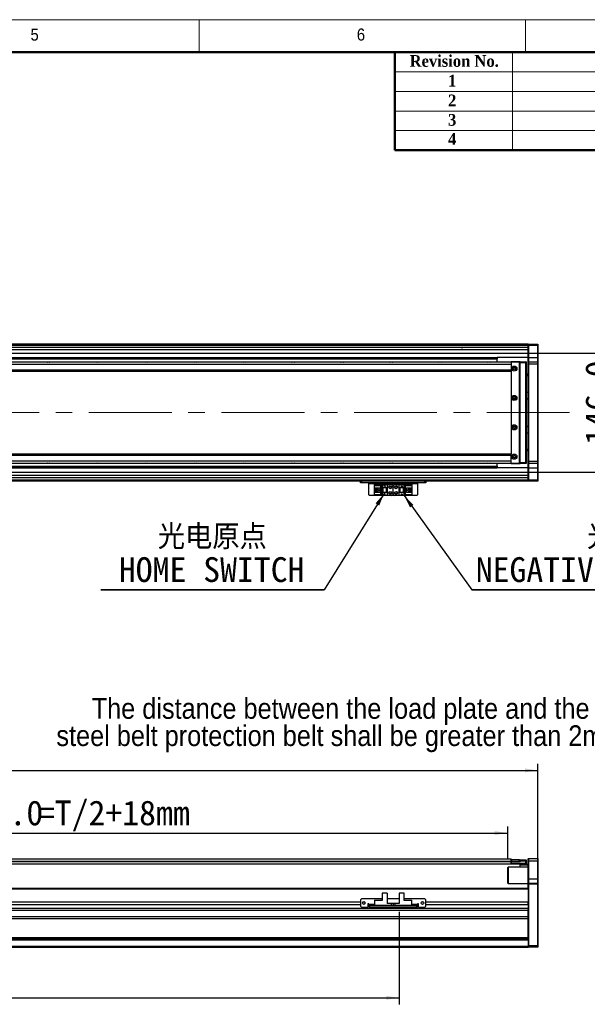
# Model space of a CAD drawing. Header units: millimetres. Extents: x 40 to 3320, y 40 to 2336.
# Tile 7 of 8: x 1860 to 2556, y 1128 to 2336. Entities that reach past the tile are written whole.
import ezdxf

# ---------------------------------------------------------------- set-up
doc = ezdxf.new("R2010")
doc.units = ezdxf.units.MM
doc.header["$LTSCALE"] = 8
doc.linetypes.add('CENTERX2', pattern=[20.32, 12.7, -2.54, 2.54, -2.54])
doc.layers.add('DIMNS', color=7, linetype='Continuous')
doc.styles.add('SLDTEXTSTYLE0', font='Gothic.ttf', dxfattribs={"width": 0.913})
doc.styles.add('SLDTEXTSTYLE1', font='timesbd.ttf', dxfattribs={"width": 0.933})
doc.styles.add('SLDTEXTSTYLE7', font='txt')
doc.styles.add('SLDTEXTSTYLE8', font='txt', dxfattribs={"bigfont": 'bigfont'})
doc.dimstyles.new('SLDDIMSTYLE0', dxfattribs={"dimtxt": 30.4, "dimasz": 16, "dimexe": 0, "dimexo": 0.0625, "dimgap": 7.6, "dimtad": 2, "dimdec": 1, "dimrnd": 1e-09, "dimzin": 4, "dimdsep": 46, "dimtxsty": 'SLDTEXTSTYLE7', "dimsah": 1, "dimcen": 0.09, "dimadec": 0, "dimazin": 1, "dimtfac": 1, "dimtdec": 1, "dimtmove": 0, "dimatfit": 0, "dimfxl": 0, "dimfrac": 2, "dimtolj": 1, "dimtzin": 12, "dimarcsym": 0})
doc.dimstyles.new('SLDDIMSTYLE3', dxfattribs={"dimtxt": 30.4, "dimasz": 16, "dimexe": 0, "dimexo": 0.0625, "dimgap": 7.6, "dimtad": 2, "dimdec": 1, "dimrnd": 1e-09, "dimzin": 4, "dimdsep": 46, "dimtxsty": 'SLDTEXTSTYLE7', "dimsah": 1, "dimcen": 0.09, "dimadec": 0, "dimazin": 1, "dimtfac": 1, "dimtdec": 1, "dimtofl": 0, "dimtmove": 0, "dimatfit": 3, "dimfxl": 0, "dimfrac": 2, "dimtolj": 1, "dimtzin": 12, "dimarcsym": 0})
doc.dimstyles.new('SLDDIMSTYLE4', dxfattribs={"dimtxt": 0.18, "dimasz": 16, "dimexe": 0, "dimexo": 0.0625, "dimgap": 0, "dimtad": 0, "dimtih": 1, "dimtoh": 1, "dimdec": 0, "dimrnd": 1e-09, "dimzin": 0, "dimdsep": 46, "dimtxsty": 'Standard', "dimsah": 1, "dimcen": 0.09, "dimadec": 0, "dimazin": 0, "dimtfac": 16, "dimtdec": 0, "dimtofl": 0, "dimtmove": 0, "dimatfit": 3, "dimfxl": 0, "dimfrac": 2, "dimtolj": 1, "dimtzin": 0, "dimarcsym": 0})

# ---------------------------------------------------------------- blocks, each defined once
blk = doc.blocks.new('_D')
at = {"layer": 'DIMNS'}
for p, q in [((2593.3, 1927.1), (2593.3, 1959.1)), ((1475.5, 1927.1), (2601.3, 1927.1)), ((2593.3, 1927.1), (2593.3, 1781.1)), ((1475.5, 1781.1), (2601.3, 1781.1)), ((2593.3, 1781.1), (2593.3, 1749.1))]:
    blk.add_line(p, q, dxfattribs=at)
for points in [[(2593.3, 1927.1), (2595.7, 1943.1), (2590.9, 1943.1)], [(2593.3, 1781.1), (2590.9, 1765.1), (2595.7, 1765.1)]]:
    blk.add_solid(points, dxfattribs=at)
at = {"layer": 'DIMNS', "insert": (2553.4, 1814.7), "char_height": 30.4, "attachment_point": 1, "rotation": 90, "style": 'SLDTEXTSTYLE7'}
blk.add_mtext('146.0', dxfattribs=at)
blk = doc.blocks.new('SW_NOTE_4')
at = {"layer": 'DIMNS', "color": 0}
for p, q in [((-273.8, 0), (0, 0)), ((0, 0), (-273.8, 0)), ((-273.8, 0), (0, 0)), ((0, 0), (-273.8, 0)), ((-273.8, 0), (0, 0)), ((0, 0), (-273.8, 0))]:
    blk.add_line(p, q, dxfattribs=at)
at = {"layer": 'DIMNS', "color": 0, "char_height": 30.4, "attachment_point": 2}
for s, insert, style in [('光电原点', (-137.3, 80.2), 'SLDTEXTSTYLE8'), ('HOME SWITCH', (-138.1, 40), 'SLDTEXTSTYLE7')]:
    blk.add_mtext(s, dxfattribs=dict(at, insert=insert, style=style))
blk = doc.blocks.new('SW_NOTE_5')
at = {"layer": 'DIMNS', "color": 0}
for p, q in [((0, 0), (450.6, 0)), ((450.6, 0), (0, 0)), ((0, 0), (450.6, 0)), ((450.6, 0), (0, 0)), ((0, 0), (450.6, 0)), ((450.6, 0), (0, 0))]:
    blk.add_line(p, q, dxfattribs=at)
at = {"layer": 'DIMNS', "color": 0, "char_height": 30.4, "attachment_point": 2}
for s, insert, style in [('光电负限位', (224.8, 80.2), 'SLDTEXTSTYLE8'), ('NEGATIVE LIMIT SWITCH', (221.9, 40), 'SLDTEXTSTYLE7')]:
    blk.add_mtext(s, dxfattribs=dict(at, insert=insert, style=style))
blk = doc.blocks.new('SW_NOTE_7')
at = {"layer": 'DIMNS', "color": 0, "char_height": 25.4, "attachment_point": 2, "style": 'SLDTEXTSTYLE0'}
for s, insert in [('The distance between the load plate and the ', (-429.4, 45.4)), ('steel belt protection belt shall be greater than 2mm', (-429.6, 12))]:
    blk.add_mtext(s, dxfattribs=dict(at, insert=insert))
blk = doc.blocks.new('_D_13')
at = {"layer": 'DIMNS'}
for p, q in [((215.3, 1285.8), (215.3, 1423.3)), ((215.3, 1415.3), (2495.3, 1415.3)), ((2495.3, 1285.8), (2495.3, 1423.3))]:
    blk.add_line(p, q, dxfattribs=at)
for points in [[(215.3, 1415.3), (231.3, 1412.9), (231.3, 1417.7)], [(2495.3, 1415.3), (2479.3, 1417.7), (2479.3, 1412.9)]]:
    blk.add_solid(points, dxfattribs=at)
at = {"layer": 'DIMNS', "insert": (1279.3, 1455.2), "char_height": 30.4, "attachment_point": 1, "style": 'SLDTEXTSTYLE7'}
blk.add_mtext('2280.0', dxfattribs=at)
blk = doc.blocks.new('_D_16')
at = {"layer": 'DIMNS'}
for p, q in [((1480.3, 1316), (1480.3, 1346.5)), ((2458.3, 1306.3), (2458.3, 1346.5)), ((1480.3, 1338.5), (2458.3, 1338.5))]:
    blk.add_line(p, q, dxfattribs=at)
for points in [[(1480.3, 1338.5), (1496.3, 1336.1), (1496.3, 1340.9)], [(2458.3, 1338.5), (2442.3, 1340.9), (2442.3, 1336.1)]]:
    blk.add_solid(points, dxfattribs=at)
at = {"layer": 'DIMNS', "char_height": 30.4, "attachment_point": 1, "style": 'SLDTEXTSTYLE7'}
for s, insert in [('978.0', (1785.5, 1378.4)), ('=T/2+18mm', (1882.4, 1378.4))]:
    blk.add_mtext(s, dxfattribs=dict(at, insert=insert))
blk = doc.blocks.new('_D_18')
at = {"layer": 'DIMNS'}
for p, q in [((1365.3, 1249), (1365.3, 1128.4)), ((2325.3, 1242), (2325.3, 1128.4)), ((1365.3, 1136.4), (2325.3, 1136.4))]:
    blk.add_line(p, q, dxfattribs=at)
for points in [[(1365.3, 1136.4), (1381.3, 1134), (1381.3, 1138.8)], [(2325.3, 1136.4), (2309.3, 1138.8), (2309.3, 1134)]]:
    blk.add_solid(points, dxfattribs=at)
at = {"layer": 'DIMNS', "insert": (1746.3, 1176.3), "char_height": 30.4, "attachment_point": 1, "style": 'SLDTEXTSTYLE7'}
blk.add_mtext('960.0', dxfattribs=at)

msp = doc.modelspace()

# ---------------------------------------------------------------- linework, layer by layer
at = {"color": 7, "linetype": 'Continuous', "lineweight": 18}
for p, q in [((3320, 2336), (40, 2336)), ((2080, 2296), (2080, 2336)), ((2480, 2336), (2480, 2296)), ((80, 2296), (3280, 2296)), ((2464, 2296), (2464, 2176)), ((2320, 2272), (3280, 2272)), ((2320, 2248), (3280, 2248)), ((2320, 2224), (3280, 2224)), ((2320, 2200), (3280, 2200))]:
    msp.add_line(p, q, dxfattribs=at)
at = {"color": 7, "linetype": 'Continuous', "lineweight": 50}
for p, q in [((3280, 2296), (80, 2296)), ((2320, 2296), (2320, 2176)), ((3280, 2176), (2320, 2176))]:
    msp.add_line(p, q, dxfattribs=at)
at = {"color": 7, "linetype": 'Continuous', "lineweight": 25}
for p, q in [((2483.3228643, 1938.0838265), (1451.3228442, 1938.0838265)), ((1451.3228442, 1937.8838306), (2365.3228338, 1937.8838306)), ((1451.3228442, 1937.6838272), (2365.3228338, 1937.6838272)), ((2483.3228643, 1937.5838255), (1451.3228442, 1937.5838255)), ((2483.3228643, 1936.5838309), (1451.3228442, 1936.5838309)), ((2483.3228643, 1934.0886911), (1480.3228433, 1934.0886911)), ((2365.3228338, 1937.8838306), (2365.3228338, 1937.6838272)), ((2365.3228338, 1937.5838255), (2365.3228338, 1937.6838272)), ((2483.3228643, 1937.7838289), (2483.6227949, 1938.0838265)), ((2483.3228643, 1938.0838265), (2483.3228643, 1937.7838289)), ((2483.3228643, 1936.5838309), (2483.3228643, 1937.7838289)), ((2483.3228643, 1936.5838309), (2483.6227949, 1936.5838309)), ((2483.3228643, 1921.5838303), (2483.3228643, 1936.5838309)), ((2483.6227949, 1938.0838265), (2483.6227949, 1936.5838309)), ((2483.6227949, 1938.0838265), (2495.0228985, 1938.0838265)), ((2495.0228985, 1936.5838309), (2483.6227949, 1936.5838309)), ((2483.6227949, 1936.5838309), (2483.6227949, 1921.5838303)), ((2495.0228985, 1936.5838309), (2495.0228985, 1938.0838265)), ((2495.0228985, 1938.0838265), (2495.322829, 1937.7838289)), ((2495.0228985, 1921.5838303), (2495.0228985, 1936.5838309)), ((2495.0228985, 1936.5838309), (2495.322829, 1936.5838309)), ((2495.322829, 1937.7838289), (2495.322829, 1936.5838309)), ((2495.322829, 1936.5838309), (2495.322829, 1921.5838303)), ((1483.1514265, 1920.1939319), (2445.3228767, 1920.1939319)), ((1483.2652266, 1921.276628), (2445.3228767, 1921.276628)), ((1483.2975174, 1921.5838303), (2445.3228767, 1921.5838303)), ((2445.3228767, 1921.5838303), (2445.3228767, 1921.276628)), ((2483.3228643, 1921.5838303), (2445.3228767, 1921.5838303)), ((2445.3228767, 1921.276628), (2445.3228767, 1920.1939319)), ((2445.3228767, 1920.1939319), (2445.3228767, 1919.8867296)), ((2483.3228643, 1921.5838303), (2483.6227949, 1921.5838303)), ((2483.3228643, 1916.2838263), (2483.3228643, 1921.5838303)), ((2483.6227949, 1921.5838303), (2483.6227949, 1916.5838276)), ((2483.6227949, 1921.5838303), (2495.0228985, 1921.5838303)), ((2495.0228985, 1916.5838276), (2495.0228985, 1921.5838303)), ((2495.0228985, 1921.5838303), (2495.322829, 1921.5838303)), ((2495.322829, 1921.5838303), (2495.322829, 1916.2838263)), ((2462.3228367, 1916.0838266), (248.32285, 1916.0838266)), ((2462.3228367, 1913.0838243), (248.32285, 1913.0838243)), ((1483.1191356, 1919.8867296), (2445.3228767, 1919.8867296)), ((2445.3228767, 1916.0838266), (2445.3228767, 1919.8867296)), ((2462.6228864, 1916.5838276), (2462.3228367, 1916.2838263)), ((2462.3228367, 1916.0838266), (2462.3228367, 1916.2838263)), ((2462.6228864, 1916.2838263), (2462.3228367, 1916.2838263)), ((2462.8228004, 1916.0838266), (2462.3228367, 1915.5838293)), ((2462.3228367, 1916.0838266), (2462.3228367, 1915.5838293)), ((2462.3228367, 1915.5838293), (2462.3228367, 1915.4455018)), ((2462.3228367, 1915.4455018), (2462.3228367, 1913.0838243)), ((2462.3228367, 1913.0838243), (2462.3228367, 1906.083825)), ((2462.6228864, 1916.2838263), (2462.6228864, 1916.5838276)), ((2462.6228864, 1916.5838276), (2473.3228739, 1916.5838276)), ((2462.6228864, 1916.2838263), (2462.6228864, 1915.8838269)), ((2473.3228739, 1916.2838263), (2462.6228864, 1916.2838263)), ((2472.3228271, 1916.0838266), (2462.8228004, 1916.0838266)), ((2472.8227909, 1915.5838293), (2472.3228271, 1916.0838266)), ((2472.8227909, 1792.5838259), (2472.8227909, 1915.5838293)), ((2473.3228739, 1915.0838283), (2473.3228739, 1916.5838276)), ((2473.3228739, 1916.5838276), (2480.5228765, 1916.5838276)), ((2480.5228765, 1915.0838283), (2473.3228739, 1915.0838283)), ((2473.3228739, 1793.0838269), (2473.3228739, 1915.0838283)), ((2480.5228765, 1915.0838283), (2480.5228765, 1916.5838276)), ((2480.8228071, 1916.2838263), (2480.5228765, 1916.5838276)), ((2480.8228071, 1915.0838283), (2480.5228765, 1915.0838283)), ((2480.5228765, 1793.0838269), (2480.5228765, 1915.0838283)), ((2480.8228071, 1916.2838263), (2480.8228071, 1915.0838283)), ((2480.8228071, 1915.0838283), (2480.8228071, 1793.0838269)), ((2483.6227949, 1916.5838276), (2483.3228643, 1916.2838263)), ((2483.3228643, 1913.583829), (2483.3228643, 1916.2838263)), ((2483.6227949, 1913.583829), (2483.3228643, 1913.583829)), ((2483.3228643, 1794.5838262), (2483.3228643, 1913.583829)), ((2483.6227949, 1916.5838276), (2483.6227949, 1913.583829)), ((2483.6227949, 1916.5838276), (2495.0228985, 1916.5838276)), ((2495.0228985, 1913.583829), (2483.6227949, 1913.583829)), ((2483.6227949, 1913.583829), (2483.6227949, 1794.5838262)), ((2495.0228985, 1913.583829), (2495.0228985, 1916.5838276)), ((2495.0228985, 1916.5838276), (2495.322829, 1916.2838263)), ((2495.0228985, 1913.583829), (2495.322829, 1913.583829)), ((2495.0228985, 1794.5838262), (2495.0228985, 1913.583829)), ((2495.322829, 1916.2838263), (2495.322829, 1913.583829)), ((2495.322829, 1913.583829), (2495.322829, 1794.5838262)), ((2462.3228367, 1906.083825), (248.32285, 1906.083825)), ((248.32285, 1905.0838229), (2462.3228367, 1905.0838229)), ((2462.3228367, 1906.083825), (2462.3228367, 1905.0838229)), ((2462.3228367, 1905.0838229), (2462.3228367, 1803.0838323)), ((2483.3228643, 1901.083826), (2480.8228071, 1901.083826)), ((2483.3228643, 1899.0838294), (2480.8228071, 1899.0838294)), ((2480.8228071, 1879.083828), (2483.3228643, 1879.083828)), ((2480.8228071, 1871.5838277), (2483.3228643, 1871.5838277)), ((2483.3228643, 1870.5838275), (2480.8228071, 1870.5838275)), ((2480.8228071, 1837.5838277), (2483.3228643, 1837.5838277)), ((2483.3228643, 1836.5838275), (2480.8228071, 1836.5838275)), ((2483.3228643, 1829.0838272), (2480.8228071, 1829.0838272)), ((2462.3228367, 1803.0838323), (248.32285, 1803.0838323)), ((248.32285, 1802.0838303), (2462.3228367, 1802.0838303)), ((2462.3228367, 1802.0838303), (2462.3228367, 1803.0838323)), ((2462.3228367, 1795.083831), (2462.3228367, 1802.0838303)), ((2480.8228071, 1809.0838258), (2483.3228643, 1809.0838258)), ((2483.3228643, 1807.0838292), (2480.8228071, 1807.0838292)), ((248.32285, 1795.083831), (2462.3228367, 1795.083831)), ((248.32285, 1792.0838286), (2462.3228367, 1792.0838286)), ((1480.3228433, 1788.2809256), (2445.3228767, 1788.2809256)), ((1480.3228433, 1787.9737233), (2445.3228767, 1787.9737233)), ((2445.3228767, 1788.2809256), (2445.3228767, 1792.0838286)), ((2445.3228767, 1788.2809256), (2445.3228767, 1787.9737233)), ((2445.3228767, 1787.9737233), (2445.3228767, 1786.8910273)), ((2462.3228367, 1792.7221534), (2462.3228367, 1795.083831)), ((2462.3228367, 1792.7221534), (2462.3228367, 1792.5838259)), ((2462.3228367, 1792.5838259), (2462.8228004, 1792.0838286)), ((2462.3228367, 1792.0838286), (2462.3228367, 1792.5838259)), ((2462.3228367, 1791.883829), (2462.3228367, 1792.0838286)), ((2462.3228367, 1791.883829), (2462.6228864, 1791.883829)), ((2462.3228367, 1791.883829), (2462.6228864, 1791.5838276)), ((2462.6228864, 1792.2838283), (2462.6228864, 1791.883829)), ((2462.6228864, 1791.883829), (2473.3228739, 1791.883829)), ((2462.6228864, 1791.5838276), (2462.6228864, 1791.883829)), ((2473.3228739, 1791.5838276), (2462.6228864, 1791.5838276)), ((2462.8228004, 1792.0838286), (2472.3228271, 1792.0838286)), ((2472.3228271, 1792.0838286), (2472.8227909, 1792.5838259)), ((2473.3228739, 1793.0838269), (2480.5228765, 1793.0838269)), ((2473.3228739, 1791.5838276), (2473.3228739, 1793.0838269)), ((2480.5228765, 1791.5838276), (2473.3228739, 1791.5838276)), ((2480.8228071, 1793.0838269), (2480.5228765, 1793.0838269)), ((2480.5228765, 1791.5838276), (2480.5228765, 1793.0838269)), ((2480.8228071, 1791.883829), (2480.5228765, 1791.5838276)), ((2480.8228071, 1793.0838269), (2480.8228071, 1791.883829)), ((2483.6227949, 1794.5838262), (2483.3228643, 1794.5838262)), ((2483.3228643, 1791.883829), (2483.3228643, 1794.5838262)), ((2483.6227949, 1791.5838276), (2483.3228643, 1791.883829)), ((2483.3228643, 1786.5838249), (2483.3228643, 1791.883829)), ((2483.6227949, 1794.5838262), (2495.0228985, 1794.5838262)), ((2483.6227949, 1794.5838262), (2483.6227949, 1791.5838276)), ((2495.0228985, 1791.5838276), (2483.6227949, 1791.5838276)), ((2483.6227949, 1791.5838276), (2483.6227949, 1786.5838249)), ((2495.0228985, 1794.5838262), (2495.322829, 1794.5838262)), ((2495.0228985, 1791.5838276), (2495.0228985, 1794.5838262)), ((2495.0228985, 1791.5838276), (2495.322829, 1791.883829)), ((2495.0228985, 1786.5838249), (2495.0228985, 1791.5838276)), ((2495.322829, 1794.5838262), (2495.322829, 1791.883829)), ((2495.322829, 1791.883829), (2495.322829, 1786.5838249)), ((1480.3228433, 1786.8910273), (2445.3228767, 1786.8910273)), ((1480.3228433, 1786.5838249), (2445.3228767, 1786.5838249)), ((2445.3228767, 1786.8910273), (2445.3228767, 1786.5838249)), ((2483.3228643, 1786.5838249), (2445.3228767, 1786.5838249)), ((2483.6227949, 1786.5838249), (2483.3228643, 1786.5838249)), ((2483.3228643, 1771.5838243), (2483.3228643, 1786.5838249)), ((2483.6227949, 1786.5838249), (2495.0228985, 1786.5838249)), ((2483.6227949, 1786.5838249), (2483.6227949, 1771.5838243)), ((2495.322829, 1786.5838249), (2495.0228985, 1786.5838249)), ((2495.0228985, 1771.5838243), (2495.0228985, 1786.5838249)), ((2495.322829, 1786.5838249), (2495.322829, 1771.5838243)), ((2483.3228643, 1770.0838288), (1365.3228431, 1770.0838288)), ((2483.3228643, 1774.0789642), (1480.3228433, 1774.0789642)), ((2277.8228576, 1768.0838247), (2277.8228576, 1770.0838288)), ((2278.8228448, 1768.0838247), (2277.8228576, 1768.0838247)), ((2278.8228448, 1770.0838288), (2278.8228448, 1768.0838247)), ((2356.8228538, 1768.0838247), (2278.8228448, 1768.0838247)), ((2287.8228481, 1768.0838247), (2287.8228481, 1767.0838301)), ((2287.8228481, 1767.0838301), (2347.8228505, 1767.0838301)), ((2287.8228481, 1753.2838275), (2287.8228481, 1767.0838301)), ((2295.1228674, 1764.9838244), (2295.1228674, 1765.7838305)), ((2295.1228674, 1765.7838305), (2304.3228443, 1765.7838305)), ((2295.1228674, 1764.9838244), (2295.1228674, 1764.4838308)), ((2303.4228142, 1764.9838244), (2295.1228674, 1764.9838244)), ((2295.1228674, 1761.8838241), (2295.1228674, 1764.4838308)), ((2302.9228504, 1764.4838308), (2295.1228674, 1764.4838308)), ((2302.9228504, 1764.4838308), (2303.4228142, 1764.9838244)), ((2302.9228504, 1753.6838268), (2302.9228504, 1764.4838308)), ((2303.4228142, 1753.1838258), (2303.4228142, 1764.9838244)), ((2304.3228443, 1765.7838305), (2304.3228443, 1762.0838274)), ((2304.3228443, 1765.7838305), (2310.3228266, 1765.7838305)), ((2306.7228253, 1764.2838274), (2306.9228585, 1764.2838274)), ((2307.3228653, 1763.0838295), (2306.7228253, 1764.2838274)), ((2306.9228585, 1764.6838267), (2307.722872, 1764.6838267)), ((2306.9228585, 1764.2838274), (2306.9228585, 1764.6838267)), ((2307.9228456, 1764.2838274), (2307.3228653, 1763.0838295)), ((2307.722872, 1764.6838267), (2307.722872, 1764.2838274)), ((2307.722872, 1764.2838274), (2307.9228456, 1764.2838274)), ((2310.3228266, 1765.7838305), (2310.3228266, 1762.0838274)), ((2310.3228266, 1765.7838305), (2315.8228452, 1765.7838305)), ((2317.8228195, 1754.3838312), (2317.8228195, 1763.7838264)), ((2319.8228533, 1765.7838305), (2325.3228719, 1765.7838305)), ((2325.3228719, 1762.0838274), (2325.3228719, 1765.7838305)), ((2325.3228719, 1765.7838305), (2331.3228543, 1765.7838305)), ((2327.722853, 1763.4838288), (2328.3228333, 1764.6838267)), ((2327.9228265, 1763.4838288), (2327.722853, 1763.4838288)), ((2327.9228265, 1763.0838295), (2327.9228265, 1763.4838288)), ((2328.7228401, 1763.0838295), (2327.9228265, 1763.0838295)), ((2328.3228333, 1764.6838267), (2328.9228137, 1763.4838288)), ((2328.7228401, 1763.4838288), (2328.7228401, 1763.0838295)), ((2328.9228137, 1763.4838288), (2328.7228401, 1763.4838288)), ((2331.3228543, 1762.0838274), (2331.3228543, 1765.7838305)), ((2331.3228543, 1765.7838305), (2340.5228312, 1765.7838305)), ((2340.5228312, 1764.9838244), (2332.2228248, 1764.9838244)), ((2332.2228248, 1764.9838244), (2332.7228482, 1764.4838308)), ((2332.2228248, 1764.9838244), (2332.2228248, 1753.1838258)), ((2332.7228482, 1764.4838308), (2332.7228482, 1753.6838268)), ((2340.5228312, 1764.4838308), (2332.7228482, 1764.4838308)), ((2340.5228312, 1765.7838305), (2340.5228312, 1764.9838244)), ((2340.5228312, 1764.4838308), (2340.5228312, 1764.9838244)), ((2340.5228312, 1764.4838308), (2340.5228312, 1761.8838241)), ((2347.8228505, 1767.0838301), (2347.8228505, 1768.0838247)), ((2347.8228505, 1767.0838301), (2347.8228505, 1753.2838275)), ((2356.8228538, 1768.0838247), (2356.8228538, 1770.0838288)), ((2357.8229006, 1768.0838247), (2356.8228538, 1768.0838247)), ((2357.8229006, 1770.0838288), (2357.8229006, 1768.0838247)), ((2483.6227949, 1771.5838243), (2483.3228643, 1771.5838243)), ((2483.3228643, 1770.3838264), (2483.3228643, 1771.5838243)), ((2483.6227949, 1770.0838288), (2483.3228643, 1770.3838264)), ((2483.3228643, 1770.3838264), (2483.3228643, 1770.0838288)), ((2483.6227949, 1771.5838243), (2495.0228985, 1771.5838243)), ((2483.6227949, 1771.5838243), (2483.6227949, 1770.0838288)), ((2495.0228985, 1770.0838288), (2483.6227949, 1770.0838288)), ((2495.322829, 1771.5838243), (2495.0228985, 1771.5838243)), ((2495.0228985, 1770.0838288), (2495.0228985, 1771.5838243)), ((2495.322829, 1770.3838264), (2495.0228985, 1770.0838288)), ((2495.322829, 1771.5838243), (2495.322829, 1770.3838264)), ((2287.8228481, 1753.2838275), (2288.8228352, 1752.2838255)), ((2346.8228634, 1752.2838255), (2288.8228352, 1752.2838255)), ((2295.1228674, 1761.8838241), (2301.3228233, 1761.8838241)), ((2295.1228674, 1756.2838261), (2295.1228674, 1761.8838241)), ((2295.1228674, 1753.6838268), (2295.1228674, 1756.2838261)), ((2301.3228233, 1756.2838261), (2295.1228674, 1756.2838261)), ((2295.1228674, 1753.6838268), (2302.9228504, 1753.6838268)), ((2295.1228674, 1753.6838268), (2295.1228674, 1753.1838258)), ((2295.1228674, 1753.1838258), (2303.4228142, 1753.1838258)), ((2295.1228674, 1752.3838272), (2295.1228674, 1753.1838258)), ((2304.3228443, 1752.3838272), (2295.1228674, 1752.3838272)), ((2296.4228447, 1756.2838261), (2296.4228447, 1761.8838241)), ((2296.922868, 1761.5338256), (2296.922868, 1761.8838241)), ((2301.3228233, 1761.5338256), (2296.922868, 1761.5338256)), ((2296.922868, 1756.6338246), (2296.922868, 1761.5338256)), ((2296.922868, 1756.2838261), (2296.922868, 1756.6338246)), ((2296.922868, 1756.6338246), (2301.3228233, 1756.6338246)), ((2297.8828604, 1759.8838275), (2297.8828604, 1758.2838302)), ((2299.7228558, 1759.8838275), (2297.8828604, 1759.8838275)), ((2297.8828604, 1758.2838302), (2299.7228558, 1758.2838302)), ((2299.7228558, 1759.8838275), (2299.7228558, 1758.2838302)), ((2301.3228233, 1761.8838241), (2301.3228233, 1756.2838261)), ((2303.4228142, 1753.1838258), (2302.9228504, 1753.6838268)), ((2304.3228443, 1762.0838274), (2310.3228266, 1762.0838274)), ((2304.3228443, 1762.0838274), (2304.3228443, 1756.0838302)), ((2304.3228443, 1756.0838302), (2304.3228443, 1752.3838272)), ((2310.3228266, 1756.0838302), (2304.3228443, 1756.0838302)), ((2310.3228266, 1752.3838272), (2304.3228443, 1752.3838272)), ((2304.8228677, 1762.0838274), (2304.8228677, 1756.0838302)), ((2305.1228578, 1762.0838274), (2305.1228578, 1756.0838302)), ((2306.7228253, 1754.6838288), (2306.9228585, 1754.6838288)), ((2307.3228653, 1753.4838309), (2306.7228253, 1754.6838288)), ((2306.9228585, 1755.0838282), (2307.722872, 1755.0838282)), ((2306.9228585, 1754.6838288), (2306.9228585, 1755.0838282)), ((2307.9228456, 1754.6838288), (2307.3228653, 1753.4838309)), ((2307.722872, 1755.0838282), (2307.722872, 1754.6838288)), ((2307.722872, 1754.6838288), (2307.9228456, 1754.6838288)), ((2309.5228727, 1756.0838302), (2309.5228727, 1762.0838274)), ((2309.8228629, 1756.0838302), (2309.8228629, 1762.0838274)), ((2310.3228266, 1762.0838274), (2310.3228266, 1756.0838302)), ((2310.3228266, 1756.0838302), (2310.3228266, 1752.3838272)), ((2315.8228452, 1752.3838272), (2310.3228266, 1752.3838272)), ((2325.3228719, 1752.3838272), (2319.8228533, 1752.3838272)), ((2325.3228719, 1762.0838274), (2331.3228543, 1762.0838274)), ((2325.3228719, 1756.0838302), (2325.3228719, 1762.0838274)), ((2325.3228719, 1752.3838272), (2325.3228719, 1756.0838302)), ((2331.3228543, 1756.0838302), (2325.3228719, 1756.0838302)), ((2331.3228543, 1752.3838272), (2325.3228719, 1752.3838272)), ((2325.8228357, 1762.0838274), (2325.8228357, 1756.0838302)), ((2326.1228259, 1762.0838274), (2326.1228259, 1756.0838302)), ((2327.722853, 1753.8838302), (2328.3228333, 1755.0838282)), ((2327.9228265, 1753.8838302), (2327.722853, 1753.8838302)), ((2327.9228265, 1753.4838309), (2327.9228265, 1753.8838302)), ((2328.7228401, 1753.4838309), (2327.9228265, 1753.4838309)), ((2328.3228333, 1755.0838282), (2328.9228137, 1753.8838302)), ((2328.7228401, 1753.8838302), (2328.7228401, 1753.4838309)), ((2328.9228137, 1753.8838302), (2328.7228401, 1753.8838302)), ((2330.5228408, 1756.0838302), (2330.5228408, 1762.0838274)), ((2330.8228309, 1756.0838302), (2330.8228309, 1762.0838274)), ((2331.3228543, 1756.0838302), (2331.3228543, 1762.0838274)), ((2331.3228543, 1752.3838272), (2331.3228543, 1756.0838302)), ((2340.5228312, 1752.3838272), (2331.3228543, 1752.3838272)), ((2332.7228482, 1753.6838268), (2332.2228248, 1753.1838258)), ((2332.2228248, 1753.1838258), (2340.5228312, 1753.1838258)), ((2332.7228482, 1753.6838268), (2340.5228312, 1753.6838268)), ((2334.3228157, 1761.8838241), (2340.5228312, 1761.8838241)), ((2334.3228157, 1756.2838261), (2334.3228157, 1761.8838241)), ((2338.7228306, 1761.5338256), (2334.3228157, 1761.5338256)), ((2334.3228157, 1756.6338246), (2338.7228306, 1756.6338246)), ((2340.5228312, 1756.2838261), (2334.3228157, 1756.2838261)), ((2335.9228428, 1758.2838302), (2335.9228428, 1759.8838275)), ((2337.7628381, 1759.8838275), (2335.9228428, 1759.8838275)), ((2335.9228428, 1758.2838302), (2337.7628381, 1758.2838302)), ((2337.7628381, 1758.2838302), (2337.7628381, 1759.8838275)), ((2338.7228306, 1761.8838241), (2338.7228306, 1761.5338256)), ((2338.7228306, 1761.5338256), (2338.7228306, 1756.6338246)), ((2338.7228306, 1756.6338246), (2338.7228306, 1756.2838261)), ((2339.2228539, 1761.8838241), (2339.2228539, 1756.2838261)), ((2340.5228312, 1761.8838241), (2340.5228312, 1756.2838261)), ((2340.5228312, 1756.2838261), (2340.5228312, 1753.6838268)), ((2340.5228312, 1753.1838258), (2340.5228312, 1753.6838268)), ((2340.5228312, 1753.1838258), (2340.5228312, 1752.3838272)), ((2346.8228634, 1752.2838255), (2347.8228505, 1753.2838275)), ((248.32285, 1307.0158285), (2462.3228367, 1307.0158285)), ((2462.3228367, 1305.8658239), (2462.3228367, 1307.0158285)), ((2462.3228367, 1305.6741428), (2462.3228367, 1305.8658239)), ((2462.3228367, 1305.8658239), (2462.8228004, 1305.8658239)), ((2462.3228367, 1304.0158299), (2462.3228367, 1305.6741428)), ((2462.8228004, 1305.8658239), (2462.8228004, 1303.8658273)), ((2462.8228004, 1305.8658239), (2472.3228271, 1305.8658239)), ((2472.3228271, 1303.8658273), (2472.3228271, 1305.8658239)), ((2472.3228271, 1305.8658239), (2472.8227909, 1305.8658239)), ((2472.8227909, 1305.8658239), (2472.8227909, 1303.8658273)), ((2473.3228739, 1305.665828), (2480.5228765, 1305.665828)), ((2473.3228739, 1304.1658249), (2473.3228739, 1305.665828)), ((2480.5228765, 1304.1658249), (2480.5228765, 1305.665828)), ((2480.8228071, 1305.3658304), (2480.5228765, 1305.665828)), ((2480.8228071, 1305.3658304), (2480.8228071, 1304.1658249)), ((2483.6227949, 1307.1658236), (2483.3228643, 1306.8658259)), ((2483.3228643, 1304.1658249), (2483.3228643, 1306.8658259)), ((2483.6227949, 1307.1658236), (2483.6227949, 1304.1658249)), ((2483.6227949, 1307.1658236), (2495.0228985, 1307.1658236)), ((2495.0228985, 1304.1658249), (2495.0228985, 1307.1658236)), ((2495.0228985, 1307.1658236), (2495.322829, 1306.8658259)), ((2495.322829, 1306.8658259), (2495.322829, 1304.1658249)), ((1480.3228433, 1300.5158302), (2462.3228367, 1300.5158302)), ((2458.8228519, 1296.6658246), (2458.3228882, 1296.1658236)), ((2458.3228882, 1277.1658298), (2458.3228882, 1296.1658236)), ((2483.3228643, 1296.6658246), (2458.8228519, 1296.6658246)), ((2458.8228519, 1296.6658246), (2458.8228519, 1276.6658288)), ((2462.3228367, 1303.5158288), (2462.3228367, 1304.0158299)), ((2462.8228004, 1303.8658273), (2462.3228367, 1303.8658273)), ((2462.3228367, 1303.3658263), (2462.6228864, 1303.6658239)), ((2462.6228864, 1303.6658239), (2462.3228367, 1303.6658239)), ((2462.3228367, 1303.3658263), (2462.3228367, 1303.5158288)), ((2462.3228367, 1301.6658273), (2462.3228367, 1303.3658263)), ((2462.3228367, 1303.3658263), (2462.6228864, 1303.3658263)), ((2462.3228367, 1300.4658294), (2462.3228367, 1301.6658273)), ((2462.3228367, 1301.6658273), (2462.6228864, 1301.6658273)), ((2462.3228367, 1300.4658294), (2462.6228864, 1300.1658243)), ((2462.6228864, 1303.3658263), (2462.6228864, 1303.6658239)), ((2462.6228864, 1303.6658239), (2473.3228739, 1303.6658239)), ((2473.3228739, 1303.3658263), (2462.6228864, 1303.3658263)), ((2462.6228864, 1303.3658263), (2462.6228864, 1301.6658273)), ((2462.6228864, 1301.6658273), (2462.6228864, 1300.1658243)), ((2462.6228864, 1301.6658273), (2480.5228765, 1301.6658273)), ((2480.5228765, 1300.1658243), (2462.6228864, 1300.1658243)), ((2462.8228004, 1303.8658273), (2472.3228271, 1303.8658273)), ((2472.8227909, 1303.8658273), (2472.3228271, 1303.8658273)), ((2472.8227909, 1303.8658273), (2472.8227909, 1303.6658239)), ((2480.5228765, 1304.1658249), (2473.3228739, 1304.1658249)), ((2473.3228739, 1303.3658263), (2473.3228739, 1304.1658249)), ((2473.3228739, 1299.1658297), (2473.3228739, 1300.1658243)), ((2473.3228739, 1296.6658246), (2473.3228739, 1299.1658297)), ((2483.3228643, 1299.1658297), (2473.3228739, 1299.1658297)), ((2480.5228765, 1301.6658273), (2480.5228765, 1304.1658249)), ((2480.8228071, 1304.1658249), (2480.5228765, 1304.1658249)), ((2480.5228765, 1300.1658243), (2480.5228765, 1301.6658273)), ((2480.5228765, 1301.6658273), (2480.8228071, 1301.6658273)), ((2480.5228765, 1300.1658243), (2480.8228071, 1300.4658294)), ((2480.5228765, 1300.1658243), (2483.3228643, 1300.1658243)), ((2480.8228071, 1304.1658249), (2480.8228071, 1301.6658273)), ((2480.8228071, 1301.6658273), (2480.8228071, 1300.4658294)), ((2483.6227949, 1304.1658249), (2483.3228643, 1304.1658249)), ((2483.3228643, 1282.1658251), (2483.3228643, 1304.1658249)), ((2495.0228985, 1304.1658249), (2483.6227949, 1304.1658249)), ((2483.6227949, 1304.1658249), (2483.6227949, 1282.1658251)), ((2495.0228985, 1282.1658251), (2495.0228985, 1304.1658249)), ((2495.0228985, 1304.1658249), (2495.322829, 1304.1658249)), ((2495.322829, 1304.1658249), (2495.322829, 1282.1658251)), ((2483.6227949, 1282.1658251), (2483.3228643, 1282.1658251)), ((2483.3228643, 1276.8658248), (2483.3228643, 1282.1658251)), ((2483.6227949, 1282.1658251), (2483.6227949, 1277.1658298)), ((2483.6227949, 1282.1658251), (2495.0228985, 1282.1658251)), ((2495.0228985, 1277.1658298), (2495.0228985, 1282.1658251)), ((2495.322829, 1282.1658251), (2495.0228985, 1282.1658251)), ((2495.322829, 1282.1658251), (2495.322829, 1276.8658248)), ((2483.3228643, 1270.6658316), (1365.3228431, 1270.6658316)), ((2483.3228643, 1270.6670833), (1480.3228433, 1270.6670833)), ((2458.3228882, 1277.1658298), (2458.8228519, 1276.6658288)), ((2458.8228519, 1276.6658288), (2483.3228643, 1276.6658288)), ((2483.6227949, 1277.1658298), (2483.3228643, 1276.8658248)), ((2483.3228643, 1275.6658268), (2483.3228643, 1276.8658248)), ((2483.6227949, 1275.6658268), (2483.3228643, 1275.6658268)), ((2483.3228643, 1270.3799751), (2483.3228643, 1275.6658268)), ((2483.3228643, 1270.3799751), (2483.3228643, 1269.6658295)), ((2483.3228643, 1269.6658295), (2483.3228643, 1253.66272)), ((2483.6227949, 1277.1658298), (2483.6227949, 1275.6658268)), ((2483.6227949, 1277.1658298), (2495.0228985, 1277.1658298)), ((2495.0228985, 1275.6658268), (2483.6227949, 1275.6658268)), ((2483.6227949, 1275.6658268), (2483.6227949, 1200.6658273)), ((2495.0228985, 1275.6658268), (2495.0228985, 1277.1658298)), ((2495.322829, 1276.8658248), (2495.0228985, 1277.1658298)), ((2495.0228985, 1200.6658273), (2495.0228985, 1275.6658268)), ((2495.322829, 1275.6658268), (2495.0228985, 1275.6658268)), ((2495.322829, 1276.8658248), (2495.322829, 1275.6658268)), ((2495.322829, 1275.6658268), (2495.322829, 1200.7900913)), ((2278.8228448, 1257.6658313), (2277.8228576, 1256.665833)), ((2277.8228576, 1256.665833), (2277.8228576, 1248.6658317)), ((2304.3228443, 1257.6658313), (2278.8228448, 1257.6658313)), ((2295.1228674, 1256.165832), (2302.9228504, 1256.165832)), ((2295.1228674, 1256.165832), (2295.1228674, 1255.665831)), ((2303.4228142, 1255.665831), (2302.9228504, 1256.165832)), ((2304.3228443, 1264.5658326), (2304.3228443, 1255.665831)), ((2310.3228266, 1264.5658326), (2304.3228443, 1264.5658326)), ((2310.3228266, 1264.5658326), (2310.3228266, 1252.1658313)), ((2325.3228719, 1257.6658313), (2310.3228266, 1257.6658313)), ((2325.3228719, 1264.5658326), (2325.3228719, 1252.1658313)), ((2331.3228543, 1264.5658326), (2325.3228719, 1264.5658326)), ((2331.3228543, 1255.665831), (2331.3228543, 1264.5658326)), ((2356.8228538, 1257.6658313), (2331.3228543, 1257.6658313)), ((2332.7228482, 1256.165832), (2332.2228248, 1255.665831)), ((2332.7228482, 1256.165832), (2340.5228312, 1256.165832)), ((2340.5228312, 1255.665831), (2340.5228312, 1256.165832)), ((2357.8229006, 1256.665833), (2356.8228538, 1257.6658313)), ((2357.8229006, 1248.6658317), (2357.8229006, 1256.665833)), ((2483.3228643, 1246.0019809), (227.3228224, 1246.0019809)), ((2277.8228576, 1253.66272), (432.822829, 1253.66272)), ((2277.8228576, 1250.2627221), (432.822829, 1250.2627221)), ((2277.8228576, 1248.6658317), (2278.8228448, 1247.6658334)), ((2278.8228448, 1247.6658334), (2286.822861, 1247.6658334)), ((2283.1998522, 1253.66272), (2280.4458196, 1253.66272)), ((2287.8228481, 1251.665834), (2286.822861, 1251.665834)), ((2286.822861, 1251.665834), (2286.822861, 1247.6658334)), ((2287.8228481, 1250.2627221), (2286.822861, 1250.2627221)), ((2287.8228481, 1250.665832), (2287.8228481, 1251.665834)), ((2287.8228481, 1250.665832), (2287.8228481, 1249.6658337)), ((2287.8228481, 1247.6658334), (2287.8228481, 1249.6658337)), ((2287.8228481, 1249.6658337), (2288.8228352, 1249.6658337)), ((2288.8228352, 1247.6658334), (2287.8228481, 1247.6658334)), ((2288.8228352, 1249.6658337), (2288.8228352, 1247.6658334)), ((2346.8228634, 1249.6658337), (2288.8228352, 1249.6658337)), ((2346.8228634, 1247.6658334), (2288.8228352, 1247.6658334)), ((2295.1228674, 1255.665831), (2295.1228674, 1249.6658337)), ((2304.3228443, 1255.665831), (2295.1228674, 1255.665831)), ((2315.8228452, 1252.1658313), (2310.3228266, 1252.1658313)), ((2315.8228452, 1249.6658337), (2315.8228452, 1252.1658313)), ((2317.8228195, 1252.1658313), (2315.8228452, 1252.1658313)), ((2317.8228195, 1252.1658313), (2317.8228195, 1249.6658337)), ((2319.8228533, 1252.1658313), (2317.8228195, 1252.1658313)), ((2319.8228533, 1252.1658313), (2319.8228533, 1249.6658337)), ((2325.3228719, 1252.1658313), (2319.8228533, 1252.1658313)), ((2340.5228312, 1255.665831), (2331.3228543, 1255.665831)), ((2340.5228312, 1249.6658337), (2340.5228312, 1255.665831)), ((2346.8228634, 1247.6658334), (2346.8228634, 1249.6658337)), ((2346.8228634, 1249.6658337), (2347.8228505, 1249.6658337)), ((2347.8228505, 1247.6658334), (2346.8228634, 1247.6658334)), ((2348.8228376, 1251.665834), (2347.8228505, 1251.665834)), ((2347.8228505, 1251.665834), (2347.8228505, 1250.665832)), ((2347.8228505, 1249.6658337), (2347.8228505, 1250.665832)), ((2348.8228376, 1250.2627221), (2347.8228505, 1250.2627221)), ((2347.8228505, 1249.6658337), (2347.8228505, 1247.6658334)), ((2348.8228376, 1247.6658334), (2348.8228376, 1251.665834)), ((2348.8228376, 1247.6658334), (2356.8228538, 1247.6658334)), ((2355.199879, 1253.66272), (2352.4457867, 1253.66272)), ((2356.8228538, 1247.6658334), (2357.8229006, 1248.6658317)), ((2483.3228643, 1253.66272), (2357.8229006, 1253.66272)), ((2483.3228643, 1250.2627221), (2357.8229006, 1250.2627221)), ((2483.3228643, 1250.2627221), (2483.3228643, 1253.66272)), ((2483.3228643, 1250.2627221), (2483.3228643, 1246.0019809)), ((2483.3228643, 1246.0019809), (2483.3228643, 1244.6943109)), ((2483.3228643, 1207.4658272), (2483.3228643, 1244.6943109)), ((2483.3228643, 1243.4039038), (227.3228224, 1243.4039038)), ((2483.3228643, 1235.8983491), (227.3228224, 1235.8983491)), ((2483.3228643, 1233.3002758), (227.3228224, 1233.3002758)), ((2483.3228643, 1210.1658272), (227.3228224, 1210.1658272)), ((2483.3228643, 1208.1658269), (227.3228224, 1208.1658269)), ((2483.3228643, 1207.1658277), (227.3228224, 1207.1658277)), ((2483.3228643, 1199.1658272), (227.3228224, 1199.1658272)), ((2483.3228643, 1198.1658272), (227.3228224, 1198.1658272)), ((2483.3228643, 1207.4658272), (2483.3228643, 1207.1658277)), ((2483.3228643, 1207.1658277), (2483.3228643, 1199.1658272)), ((2483.3228643, 1200.7900913), (2483.6227949, 1200.6658273)), ((2483.3228643, 1199.1658272), (2483.3228643, 1198.1658272)), ((2483.3228643, 1198.9658272), (2483.6227949, 1198.6658272)), ((2483.6227949, 1200.6658273), (2483.6227949, 1198.6658272)), ((2483.6227949, 1200.6658273), (2495.0228985, 1200.6658273)), ((2495.0228985, 1198.6658272), (2483.6227949, 1198.6658272)), ((2495.322829, 1200.7900913), (2495.0228985, 1200.6658273)), ((2495.0228985, 1198.6658272), (2495.0228985, 1200.6658273)), ((2495.322829, 1198.9658272), (2495.0228985, 1198.6658272)), ((2495.322829, 1200.7900913), (2495.322829, 1198.9658272))]:
    msp.add_line(p, q, dxfattribs=at)
at = {"color": 8, "linetype": 'Continuous', "lineweight": 25}
for p, q in [((2483.3228643, 1931.0886924), (1480.3228433, 1931.0886924)), ((2483.3228643, 1900.0838277), (2480.8228071, 1900.0838277)), ((2483.3228643, 1808.0838275), (2480.8228071, 1808.0838275)), ((2483.3228643, 1777.0789628), (1480.3228433, 1777.0789628)), ((2483.3228643, 1771.0838308), (1365.3228431, 1771.0838308)), ((1480.3228433, 1304.0158299), (2462.3228367, 1304.0158299)), ((1480.3228433, 1303.5158288), (2462.3228367, 1303.5158288)), ((2483.3228643, 1269.6658295), (1365.3228431, 1269.6658295)), ((2295.1228674, 1250.665832), (2287.8228481, 1250.665832)), ((2347.8228505, 1250.665832), (2340.5228312, 1250.665832))]:
    msp.add_line(p, q, dxfattribs=at)
at = {"color": 7, "linetype": 'Continuous', "lineweight": 25, "flags": 128}
for points in [[(1893.8021715, 1916.0838266), (1893.9846213, 1916.1414196), (1895.3228648, 1916.3338271)], [(1895.3228648, 1916.3338271), (1896.6610487, 1916.1414196), (1896.8435581, 1916.0838266)], [(1953.8021739, 1916.0838266), (1953.9846237, 1916.1414196), (1955.3228672, 1916.3338271)], [(1955.3228672, 1916.3338271), (1956.6610511, 1916.1414196), (1956.8435605, 1916.0838266)], [(2013.8021763, 1916.0838266), (2013.9846261, 1916.1414196), (2015.3228696, 1916.3338271)], [(2015.3228696, 1916.3338271), (2016.6610534, 1916.1414196), (2016.8435033, 1916.0838266)], [(2073.8021786, 1916.0838266), (2073.9846285, 1916.1414196), (2075.3228719, 1916.3338271)], [(2075.3228719, 1916.3338271), (2076.6610558, 1916.1414196), (2076.8435056, 1916.0838266)], [(2133.802181, 1916.0838266), (2133.9846308, 1916.1414196), (2135.3228147, 1916.3338271)], [(2135.3228147, 1916.3338271), (2136.6610582, 1916.1414196), (2136.843508, 1916.0838266)], [(2193.8021834, 1916.0838266), (2193.9846332, 1916.1414196), (2195.3228171, 1916.3338271)], [(2195.3228171, 1916.3338271), (2196.6610606, 1916.1414196), (2196.8435104, 1916.0838266)], [(2253.8021262, 1916.0838266), (2253.9846356, 1916.1414196), (2255.3228195, 1916.3338271)], [(2255.3228195, 1916.3338271), (2256.661063, 1916.1414196), (2256.8435128, 1916.0838266)], [(2313.8021286, 1916.0838266), (2313.984638, 1916.1414196), (2315.3228219, 1916.3338271)], [(2315.3228219, 1916.3338271), (2316.6610654, 1916.1414196), (2316.8435152, 1916.0838266)], [(2373.8021906, 1916.0838266), (2373.9845808, 1916.1414196), (2375.3228243, 1916.3338271)], [(2375.3228243, 1916.3338271), (2376.6610677, 1916.1414196), (2376.8435772, 1916.0838266)], [(2433.8021333, 1916.0838266), (2433.9846428, 1916.1414196), (2435.3228862, 1916.3338271)], [(2435.3228862, 1916.3338271), (2436.6611297, 1916.1414196), (2436.8435199, 1916.0838266)], [(1895.3228648, 1791.8338281), (1893.9846213, 1792.0262356), (1893.8021715, 1792.0838286)], [(1896.8435581, 1792.0838286), (1896.6610487, 1792.0262356), (1895.3228648, 1791.8338281)], [(1955.3228672, 1791.8338281), (1953.9846237, 1792.0262356), (1953.8021739, 1792.0838286)], [(1956.8435605, 1792.0838286), (1956.6610511, 1792.0262356), (1955.3228672, 1791.8338281)], [(2015.3228696, 1791.8338281), (2013.9846261, 1792.0262356), (2013.8021763, 1792.0838286)], [(2016.8435033, 1792.0838286), (2016.6610534, 1792.0262356), (2015.3228696, 1791.8338281)], [(2075.3228719, 1791.8338281), (2073.9846285, 1792.0262356), (2073.8021786, 1792.0838286)], [(2076.8435056, 1792.0838286), (2076.6610558, 1792.0262356), (2075.3228719, 1791.8338281)], [(2135.3228147, 1791.8338281), (2133.9846308, 1792.0262356), (2133.802181, 1792.0838286)], [(2136.843508, 1792.0838286), (2136.6610582, 1792.0262356), (2135.3228147, 1791.8338281)], [(2195.3228171, 1791.8338281), (2193.9846332, 1792.0262356), (2193.8021834, 1792.0838286)], [(2196.8435104, 1792.0838286), (2196.6610606, 1792.0262356), (2195.3228171, 1791.8338281)], [(2255.3228195, 1791.8338281), (2253.9846356, 1792.0262356), (2253.8021262, 1792.0838286)], [(2256.8435128, 1792.0838286), (2256.661063, 1792.0262356), (2255.3228195, 1791.8338281)], [(2315.3228219, 1791.8338281), (2313.984638, 1792.0262356), (2313.8021286, 1792.0838286)], [(2316.8435152, 1792.0838286), (2316.6610654, 1792.0262356), (2315.3228219, 1791.8338281)], [(2375.3228243, 1791.8338281), (2373.9845808, 1792.0262356), (2373.8021906, 1792.0838286)], [(2376.8435772, 1792.0838286), (2376.6610677, 1792.0262356), (2375.3228243, 1791.8338281)], [(2435.3228862, 1791.8338281), (2433.9846428, 1792.0262356), (2433.8021333, 1792.0838286)], [(2436.8435199, 1792.0838286), (2436.6611297, 1792.0262356), (2435.3228862, 1791.8338281)]]:
    msp.add_lwpolyline(points, dxfattribs=at)
at = {"color": 7, "linetype": 'Continuous', "lineweight": 25}
for centre, radius in [((2466.3228433, 1908.0838276), 3.15), ((2466.3228433, 1908.0838276), 1.7), ((2466.3228433, 1908.0838276), 1.6), ((2466.3228433, 1908.0838276), 1.25), ((2466.3228433, 1872.0838276), 3.15), ((2466.3228433, 1872.0838276), 1.7), ((2466.3228433, 1872.0838276), 1.6), ((2466.3228433, 1872.0838276), 1.25), ((2466.3228433, 1836.0838276), 3.15), ((2466.3228433, 1836.0838276), 1.7), ((2466.3228433, 1836.0838276), 1.6), ((2466.3228433, 1836.0838276), 1.25), ((2466.3228433, 1800.0838276), 3.15), ((2466.3228433, 1800.0838276), 1.7), ((2466.3228433, 1800.0838276), 1.6), ((2466.3228433, 1800.0838276), 1.25), ((2314.3228433, 1762.5838276), 1.75), ((2314.3228433, 1762.5838276), 1.25), ((2321.3228433, 1762.5838276), 1.75), ((2321.3228433, 1762.5838276), 1.25), ((2314.3228433, 1755.5838276), 1.75), ((2314.3228433, 1755.5838276), 1.25), ((2321.3228433, 1755.5838276), 1.75), ((2321.3228433, 1755.5838276), 1.25), ((2281.8228433, 1252.6658322), 1.7), ((2353.8228433, 1252.6658322), 1.7)]:
    msp.add_circle(centre, radius, dxfattribs=at)
for centre, start, end in [((2315.8228433, 1763.7838276), 0, 90), ((2319.8228433, 1763.7838276), 90, 180), ((2315.8228433, 1754.3838276), 270, 0), ((2319.8228433, 1754.3838276), 180, 270)]:
    msp.add_arc(centre, 2, start, end, dxfattribs=at)
msp.add_open_spline([(2403.9728697, 1934.0886911), (2403.9571165, 1934.0798895), (2403.9256526, 1934.0623101), (2403.6836577, 1933.9359), (2403.3123305, 1933.7723322), (2402.8105079, 1933.6208947), (2402.2556395, 1933.5761457), (2401.7540896, 1933.6453721), (2401.314787, 1933.7803974), (2400.9427084, 1933.9443567), (2400.7095216, 1934.0683378), (2400.6835067, 1934.0827564), (2400.6727989, 1934.0886911)], degree=3, knots=[0, 0, 0, 0, 0.0970963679, 0.1939311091, 0.2974960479, 0.4111306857, 0.5173759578, 0.6075717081, 0.6998078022, 0.8066003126, 0.9203966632, 1, 1, 1, 1], dxfattribs=at)
at = {"layer": 'DIMNS', "linetype": 'CENTERX2', "lineweight": 18}
msp.add_line((2534.1228433, 1854.0838276), (176.5228433, 1854.0838276), dxfattribs=at)

# ---------------------------------------------------------------- block references
at = {"layer": 'DIMNS'}
for name, p in [('SW_NOTE_4', (2233.4610473, 1636.7816092)), ('SW_NOTE_5', (2414.3039591, 1636.7816092)), ('SW_NOTE_7', (2682.812715, 1458.6026495))]:
    msp.add_blockref(name, p, dxfattribs=at)

# ---------------------------------------------------------------- texts
at = {"color": 7, "linetype": 'Continuous', "lineweight": 0, "attachment_point": 1}
for s, insert, char_height, style in [('5', (1873.3333333, 2325.1704848), 14.8166667, 'SLDTEXTSTYLE0'), ('6', (2273.3333333, 2325.1704848), 14.8166667, 'SLDTEXTSTYLE0'), ('Revision No.', (2337.9920233, 2292.5852783), 14.4, 'SLDTEXTSTYLE1'), ('1', (2385.098183, 2268.3996922), 14.4, 'SLDTEXTSTYLE1'), ('2', (2385.098183, 2244.2041255), 14.4, 'SLDTEXTSTYLE1'), ('3', (2385.098183, 2220.3615997), 14.4, 'SLDTEXTSTYLE1'), ('4', (2385.098183, 2196.9306144), 14.4, 'SLDTEXTSTYLE1')]:
    msp.add_mtext(s, dxfattribs=dict(at, insert=insert, char_height=char_height, style=style))

# ---------------------------------------------------------------- dimensions: what is measured, and where the dimension line sits
at = {"layer": 'DIMNS'}
for base, p1, p2, angle, dimstyle, picture, middle in [((2593.2795452, 1781.0838276), (1465.3228433, 1927.0838276), (1465.3228433, 1781.0838276), 90, 'SLDDIMSTYLE0', '_D', (2593.2795452, 1863.1047218)), ((2495.3228433, 1415.3142747), (215.3228433, 1275.6658272), (2495.3228433, 1275.6658272), 0, 'SLDDIMSTYLE3', '_D_13', (1338.752913, 1415.3142747)), ((2325.3228433, 1136.4382488), (1365.3228433, 1259.1658322), (2325.3228433, 1252.1658322), 0, 'SLDDIMSTYLE3', '_D_18', (1794.6986161, 1136.4382488))]:
    dim = msp.add_linear_dim(base=base, p1=p1, p2=p2, angle=angle, dimstyle=dimstyle, dxfattribs=at)
    dim.commit()
    dim.dimension.update_dxf_attribs({"geometry": picture, "text_midpoint": middle, "dimtype": 160})
dim = msp.add_linear_dim(base=(2458.3228433, 1338.470412), p1=(1480.3228433, 1305.8658272), p2=(2458.3228433, 1296.1658272), angle=0, text='<>=T/2+18mm', dimstyle='SLDDIMSTYLE3', dxfattribs=at)
dim.commit()
dim.dimension.update_dxf_attribs({"geometry": '_D_16', "text_midpoint": (1948.4578186, 1338.470412), "dimtype": 160})

# ---------------------------------------------------------------- leaders
for points in [[(2306.9228433, 1755.0838276), (2233.4610473, 1636.7816092)], [(2331.3228433, 1752.3838276), (2414.3039591, 1636.7816092)]]:
    msp.add_leader(points, dimstyle='SLDDIMSTYLE4', dxfattribs=at)

doc.saveas('drawing.dxf')
